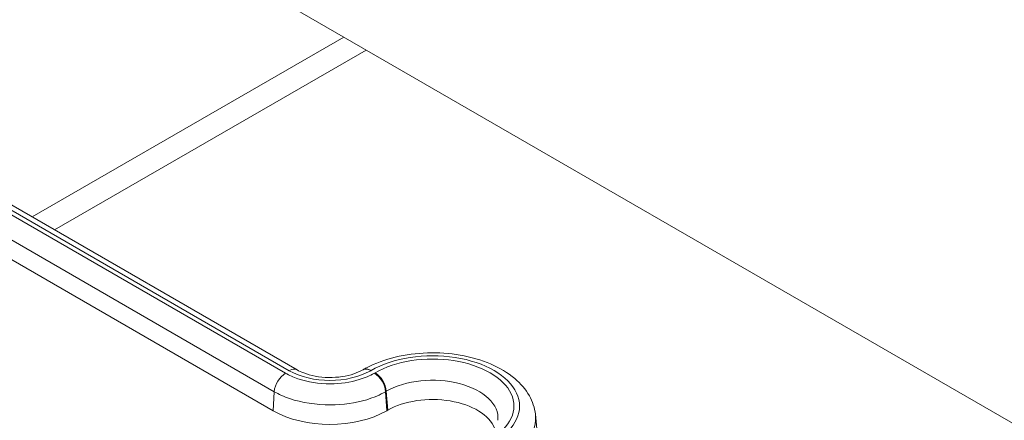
# Model space of a CAD drawing. Header units: millimetres. Extents: x 23 to 1094, y 23 to 840.
# Tile 40 of 44: x 833 to 894, y 598 to 623. Entities that reach past the tile are written whole.
import ezdxf

# ---------------------------------------------------------------- set-up
doc = ezdxf.new("R2010")
doc.units = ezdxf.units.MM
doc.header["$LTSCALE"] = 4
doc.layers.add('Visible (ANSI)', color=7, linetype='Continuous', lineweight=9)
doc.layers.add('Visible Narrow (ANSI)', color=7, linetype='Continuous', lineweight=9)

msp = doc.modelspace()

# ---------------------------------------------------------------- linework, layer by layer
at = {"layer": 'Visible (ANSI)'}
for p, q in [((779.5206, 664.2746), (928.3695, 578.3367)), ((849.9228, 601.1957), (788.4351, 636.6956)), ((848.4238, 598.6448), (786.8553, 634.1914)), ((854.0276, 601.2073), (854.0075, 601.1957)), ((855.567, 598.6797), (855.5065, 598.6448)), ((864.7746, 598.4266), (864.8957, 597.2983))]:
    msp.add_line(p, q, dxfattribs=at)
for centre, major_axis, ratio, start_param, end_param in [((858.3645, 597.0646), (3.9563, 0), 0.5773503, 0.2216112, 2.3561945), ((851.9652, 600.6908), (-5.0091, 0), 0.5775551, 0.7855755, 2.3560171)]:
    msp.add_ellipse(centre, major_axis=major_axis, ratio=ratio, start_param=start_param, end_param=end_param, dxfattribs=at)
for points, knots in [([(864.7746, 598.4266), (864.731, 598.8321), (864.5983, 599.2253), (864.1703, 599.9876), (863.8574, 600.3473), (863.0559, 601.0236), (862.5455, 601.3248), (861.3972, 601.8148), (860.7545, 601.9985), (859.4204, 602.228), (858.7296, 602.2751), (857.361, 602.2328), (856.6835, 602.1442), (855.3961, 601.8343), (854.7868, 601.6124), (854.1697, 601.2875), (854.098, 601.248), (854.0276, 601.2073)], [0.8473015, 0.8473015, 0.8473015, 0.8473015, 1.0988523, 1.0988523, 1.3855129, 1.3855129, 1.7197557, 1.7197557, 2.0665425, 2.0665425, 2.4096292, 2.4096292, 2.7512055, 2.7512055, 3.0955023, 3.0955023, 3.1415927, 3.1415927, 3.1415927, 3.1415927]), ([(854.0075, 601.1957), (853.8519, 601.1059), (853.6631, 601.0209), (853.2279, 600.8753), (852.9795, 600.8159), (852.4486, 600.7366), (852.1654, 600.7179), (851.5993, 600.7267), (851.3164, 600.7547), (850.7886, 600.8523), (850.5432, 600.9214), (850.1767, 601.0627), (850.0403, 601.1279), (849.9228, 601.1957)], [-0.7852208, -0.7852208, -0.7852208, -0.7852208, -0.5249681, -0.5249681, -0.253175, -0.253175, 0.0270123, 0.0270123, 0.3097777, 0.3097777, 0.5886725, 0.5886725, 0.7852208, 0.7852208, 0.7852208, 0.7852208])]:
    msp.add_open_spline(points, degree=3, knots=knots, dxfattribs=at)
at = {"layer": 'Visible Narrow (ANSI)'}
for p, q in [((787.9351, 636.6461), (849.4228, 601.1462)), ((849.1955, 600.9897), (787.664, 636.5149)), ((786.9596, 635.3629), (848.4911, 599.8377)), ((833.4001, 610.7351), (852.827, 621.9512)), ((854.2287, 621.1418), (834.8019, 609.9258)), ((854.5075, 601.1462), (854.5276, 601.1578)), ((854.7767, 601.0139), (854.7348, 600.9897)), ((848.4911, 599.8377), (848.4238, 598.6448)), ((855.4392, 599.8377), (855.4812, 599.8619)), ((855.5065, 598.6448), (855.4392, 599.8377)), ((855.4812, 599.8619), (855.567, 598.6797))]:
    msp.add_line(p, q, dxfattribs=at)
for centre, major_axis, ratio, start_param, end_param in [((858.3645, 598.9425), (5.4262, 0), 0.5773503, 5.4977871, 8.6393798), ((858.3645, 598.9425), (5.0738, 0), 0.5773503, 5.4977871, 8.6393798), ((849.4228, 600.3297), (0.5, 0.866), 0.5773503, 0, 0.7853982), ((851.9652, 602.615), (3.5961, 0), 0.5775551, 3.9271682, 5.4976098), ((854.5075, 600.3297), (-0.5, 0.866), 0.5773503, 5.4977871, 6.2831853), ((854.5276, 600.3413), (-0.5, 0.866), 0.5773503, 5.4977871, 6.2831853), ((854.7767, 600.1974), (0.5, -0.866), 0.5773503, 0.8726646, 2.3561945), ((849.1955, 600.1732), (-0.5, -0.866), 0.5773503, 3.9269908, 5.4105207), ((854.7348, 600.1732), (0.5, -0.866), 0.5773503, 0.8726646, 2.3561945), ((858.3645, 598.1972), (4.0776, 0), 0.5773503, 6.221282, 8.6393798), ((858.3645, 598.1972), (6.4224, 0), 0.5773503, 5.4977871, 6.3450887)]:
    msp.add_ellipse(centre, major_axis=major_axis, ratio=ratio, start_param=start_param, end_param=end_param, dxfattribs=at)
for points, knots in [([(854.7348, 600.9897), (854.4577, 600.8297), (854.1389, 600.694), (853.2379, 600.4196), (852.6124, 600.3292), (851.2779, 600.3252), (850.5701, 600.4364), (849.6831, 600.7413), (849.425, 600.8572), (849.1955, 600.9897)], [-0.7852208, -0.7852208, -0.7852208, -0.7852208, -0.4852208, -0.4852208, -0.0052208, -0.0052208, 0.5367425, 0.5367425, 0.7852208, 0.7852208, 0.7852208, 0.7852208]), ([(848.4911, 599.8377), (848.779, 599.6728), (849.1028, 599.5286), (850.2155, 599.1493), (851.1032, 599.0109), (852.7769, 599.0159), (853.5614, 599.1284), (854.6916, 599.4697), (855.0916, 599.6386), (855.4392, 599.8377)], [-0.7852208, -0.7852208, -0.7852208, -0.7852208, -0.5367425, -0.5367425, 0.0052208, 0.0052208, 0.4852208, 0.4852208, 0.7852208, 0.7852208, 0.7852208, 0.7852208])]:
    msp.add_open_spline(points, degree=3, knots=knots, dxfattribs=at)

doc.saveas('drawing.dxf')
